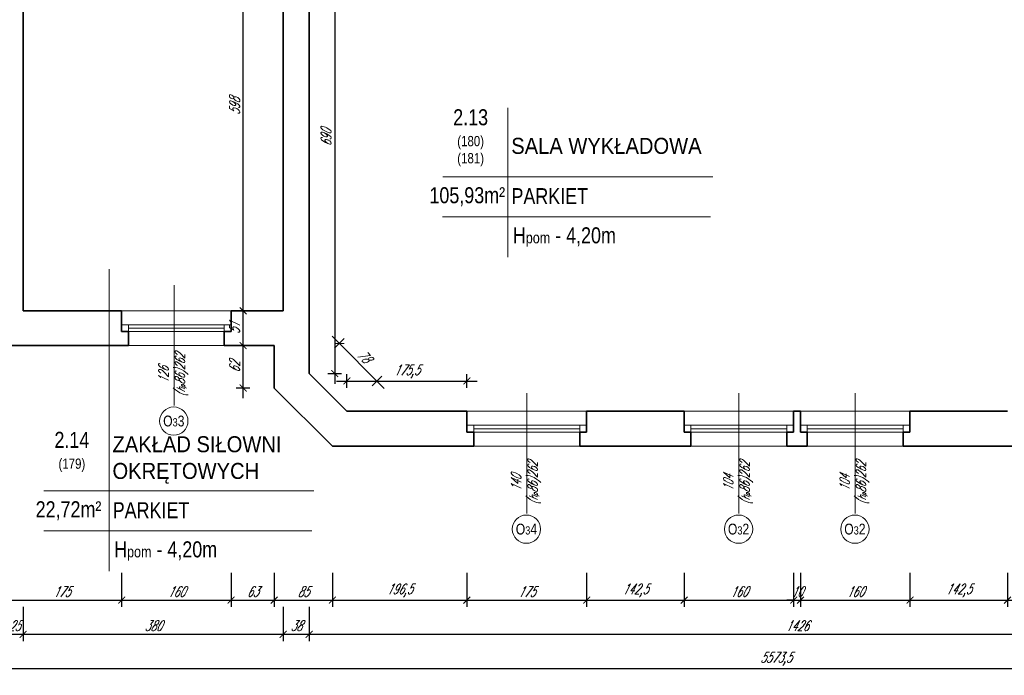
# Model space of a CAD drawing. Header units: millimetres. Extents: x 402 to 79005, y -7782 to 89952.
# Tile 87 of 256: x 23779 to 25218, y 20729 to 21687. Entities that reach past the tile are written whole.
import ezdxf

# ---------------------------------------------------------------- set-up
doc = ezdxf.new("R2010")
doc.units = ezdxf.units.MM
doc.header["$LTSCALE"] = 10
doc.layers.get('0').update_dxf_attribs({"lineweight": 0})
doc.layers.get('Defpoints').update_dxf_attribs({"color": 253})
for name, color, linetype, lineweight in [('01 parter - ściany', 253, 'Continuous', 35), ('03-01_okna', 253, 'Continuous', 15), ('04-1_widok', 253, 'Continuous', 5), ('05-01_wymiary', 253, 'Continuous', 5), ('05-03_opis', 253, 'Continuous', 5)]:
    doc.layers.add(name, color=color, linetype=linetype, lineweight=lineweight)
doc.styles.add('ariel', font='ARIAL.TTF', dxfattribs={"width": 0.8})
doc.styles.add('ariel_wym', font='simplex.shx', dxfattribs={"width": 0.65, "oblique": 25})
doc.dimstyles.new('ariel 50', dxfattribs={"dimtxt": 15, "dimasz": 10, "dimexe": 10, "dimexo": 0, "dimgap": 5, "dimtad": 1, "dimdec": 1, "dimrnd": 0.5, "dimtxsty": 'ariel_wym', "dimblk": 'ARCHTICK', "dimcen": 2.5, "dimdle": 15, "dimazin": 0, "dimtfac": 1, "dimtdec": 1, "dimtix": 1, "dimtmove": 0, "dimatfit": 3, "dimldrblk": 'DOT', "dimfxl": 0, "dimarcsym": 0})
doc.dimstyles.new('ariel 50 wnętrze', dxfattribs={"dimtxt": 15, "dimasz": 10, "dimexe": 10, "dimexo": 0, "dimgap": 5, "dimtad": 1, "dimdec": 1, "dimrnd": 0.5, "dimtxsty": 'ariel_wym', "dimblk": 'ARCHTICK', "dimcen": 2.5, "dimdle": 15, "dimazin": 0, "dimtfac": 1, "dimtdec": 1, "dimtix": 1, "dimtmove": 0, "dimatfit": 3, "dimldrblk": 'DOT', "dimfxl": 0, "dimarcsym": 0})

# ---------------------------------------------------------------- blocks, each defined once
blk = doc.blocks.new('_ArchTick')
at = {"color": 0, "linetype": 'ByBlock', "const_width": 0.15}
blk.add_lwpolyline([(-0.5, -0.5), (0.5, 0.5)], dxfattribs=at)
blk = doc.blocks.new('*D2570')
at = {"layer": '05-01_wymiary', "color": 0, "lineweight": -2}
for p, q in [((23753, 20878.6), (23753, 20828.6)), ((23928, 20878.6), (23928, 20828.6)), ((23738, 20838.6), (23943, 20838.6))]:
    blk.add_line(p, q, dxfattribs=at)
at = {"layer": 'Defpoints', "color": 0}
for p in [(23753, 21261.7), (23928, 21261.7), (23928, 20838.6)]:
    blk.add_point(p, dxfattribs=at)
at = {"layer": '05-01_wymiary', "color": 0, "lineweight": -2, "xscale": 10, "yscale": 10, "zscale": 10, "rotation": 180}
blk.add_blockref('_ArchTick', (23753, 20838.6), dxfattribs=at)
at = {"layer": '05-01_wymiary', "color": 0, "lineweight": -2, "xscale": 10, "yscale": 10, "zscale": 10}
blk.add_blockref('_ArchTick', (23928, 20838.6), dxfattribs=at)
at = {"layer": '05-01_wymiary', "color": 0, "insert": (23840.5, 20851.1), "char_height": 15, "attachment_point": 5, "style": 'ariel_wym'}
blk.add_mtext('175', dxfattribs=at)
blk = doc.blocks.new('_Dot')
at = {"color": 0, "linetype": 'ByBlock', "lineweight": -2}
blk.add_line((-0.5, 0), (-1, 0), dxfattribs=at)
at = {"color": 0, "linetype": 'ByBlock', "const_width": 0.5}
blk.add_lwpolyline([(-0.25, 0, 1), (0.25, 0, 1)], format="xyb", close=True, dxfattribs=at)
blk = doc.blocks.new('*D2571')
at = {"layer": '05-01_wymiary', "color": 0, "lineweight": -2}
for p, q in [((23928, 20878.6), (23928, 20828.6)), ((24088, 20878.6), (24088, 20828.6)), ((23913, 20838.6), (24103, 20838.6))]:
    blk.add_line(p, q, dxfattribs=at)
at = {"layer": 'Defpoints', "color": 0}
for p in [(23928, 21261.7), (24088, 21261.7), (24088, 20838.6)]:
    blk.add_point(p, dxfattribs=at)
at = {"layer": '05-01_wymiary', "color": 0, "lineweight": -2, "xscale": 10, "yscale": 10, "zscale": 10, "rotation": 180}
blk.add_blockref('_ArchTick', (23928, 20838.6), dxfattribs=at)
at = {"layer": '05-01_wymiary', "color": 0, "lineweight": -2, "xscale": 10, "yscale": 10, "zscale": 10}
blk.add_blockref('_ArchTick', (24088, 20838.6), dxfattribs=at)
at = {"layer": '05-01_wymiary', "color": 0, "insert": (24008, 20851.1), "char_height": 15, "attachment_point": 5, "style": 'ariel_wym'}
blk.add_mtext('160', dxfattribs=at)
blk = doc.blocks.new('*D2572')
at = {"layer": '05-01_wymiary', "color": 0, "lineweight": -2}
for p, q in [((24088, 20878.6), (24088, 20828.6)), ((24151, 20878.6), (24151, 20828.6)), ((24073, 20838.6), (24166, 20838.6))]:
    blk.add_line(p, q, dxfattribs=at)
at = {"layer": 'Defpoints', "color": 0}
for p in [(24088, 21261.7), (24151, 21148.7), (24151, 20838.6)]:
    blk.add_point(p, dxfattribs=at)
at = {"layer": '05-01_wymiary', "color": 0, "lineweight": -2, "xscale": 10, "yscale": 10, "zscale": 10, "rotation": 180}
blk.add_blockref('_ArchTick', (24088, 20838.6), dxfattribs=at)
at = {"layer": '05-01_wymiary', "color": 0, "lineweight": -2, "xscale": 10, "yscale": 10, "zscale": 10}
blk.add_blockref('_ArchTick', (24151, 20838.6), dxfattribs=at)
at = {"layer": '05-01_wymiary', "color": 0, "insert": (24119.5, 20851.1), "char_height": 15, "attachment_point": 5, "style": 'ariel_wym'}
blk.add_mtext('63', dxfattribs=at)
blk = doc.blocks.new('*D2573')
at = {"layer": '05-01_wymiary', "color": 0, "lineweight": -2}
for p, q in [((24151, 20878.6), (24151, 20828.6)), ((24236, 20878.6), (24236, 20828.6)), ((24136, 20838.6), (24251, 20838.6))]:
    blk.add_line(p, q, dxfattribs=at)
at = {"layer": 'Defpoints', "color": 0}
for p in [(24151, 21148.7), (24236, 21063.7), (24236, 20838.6)]:
    blk.add_point(p, dxfattribs=at)
at = {"layer": '05-01_wymiary', "color": 0, "lineweight": -2, "xscale": 10, "yscale": 10, "zscale": 10, "rotation": 180}
blk.add_blockref('_ArchTick', (24151, 20838.6), dxfattribs=at)
at = {"layer": '05-01_wymiary', "color": 0, "lineweight": -2, "xscale": 10, "yscale": 10, "zscale": 10}
blk.add_blockref('_ArchTick', (24236, 20838.6), dxfattribs=at)
at = {"layer": '05-01_wymiary', "color": 0, "insert": (24193.5, 20851.1), "char_height": 15, "attachment_point": 5, "style": 'ariel_wym'}
blk.add_mtext('85', dxfattribs=at)
blk = doc.blocks.new('*D2574')
at = {"layer": '05-01_wymiary', "color": 0, "lineweight": -2}
for p, q in [((24236, 20878.6), (24236, 20828.6)), ((24432.5, 20878.6), (24432.5, 20828.6)), ((24221, 20838.6), (24447.5, 20838.6))]:
    blk.add_line(p, q, dxfattribs=at)
at = {"layer": 'Defpoints', "color": 0}
for p in [(24432.5, 21114.7), (24236, 21063.7), (24432.5, 20838.6)]:
    blk.add_point(p, dxfattribs=at)
at = {"layer": '05-01_wymiary', "color": 0, "lineweight": -2, "xscale": 10, "yscale": 10, "zscale": 10, "rotation": 180}
blk.add_blockref('_ArchTick', (24236, 20838.6), dxfattribs=at)
at = {"layer": '05-01_wymiary', "color": 0, "lineweight": -2, "xscale": 10, "yscale": 10, "zscale": 10}
blk.add_blockref('_ArchTick', (24432.5, 20838.6), dxfattribs=at)
at = {"layer": '05-01_wymiary', "color": 0, "insert": (24334.2, 20852.6), "char_height": 15, "attachment_point": 5, "style": 'ariel_wym'}
blk.add_mtext('196,5', dxfattribs=at)
blk = doc.blocks.new('*D2575')
at = {"layer": '05-01_wymiary', "color": 0, "lineweight": -2}
for p, q in [((24432.5, 20878.6), (24432.5, 20828.6)), ((24607.5, 20878.6), (24607.5, 20828.6)), ((24417.5, 20838.6), (24622.5, 20838.6))]:
    blk.add_line(p, q, dxfattribs=at)
at = {"layer": 'Defpoints', "color": 0}
for p in [(24432.5, 21114.7), (24607.5, 21114.7), (24607.5, 20838.6)]:
    blk.add_point(p, dxfattribs=at)
at = {"layer": '05-01_wymiary', "color": 0, "lineweight": -2, "xscale": 10, "yscale": 10, "zscale": 10, "rotation": 180}
blk.add_blockref('_ArchTick', (24432.5, 20838.6), dxfattribs=at)
at = {"layer": '05-01_wymiary', "color": 0, "lineweight": -2, "xscale": 10, "yscale": 10, "zscale": 10}
blk.add_blockref('_ArchTick', (24607.5, 20838.6), dxfattribs=at)
at = {"layer": '05-01_wymiary', "color": 0, "insert": (24520, 20851.1), "char_height": 15, "attachment_point": 5, "style": 'ariel_wym'}
blk.add_mtext('175', dxfattribs=at)
blk = doc.blocks.new('*D2576')
at = {"layer": '05-01_wymiary', "color": 0, "lineweight": -2}
for p, q in [((24607.5, 20878.6), (24607.5, 20828.6)), ((24750, 20878.6), (24750, 20828.6)), ((24592.5, 20838.6), (24765, 20838.6))]:
    blk.add_line(p, q, dxfattribs=at)
at = {"layer": 'Defpoints', "color": 0}
for p in [(24607.5, 21114.7), (24750, 21114.7), (24750, 20838.6)]:
    blk.add_point(p, dxfattribs=at)
at = {"layer": '05-01_wymiary', "color": 0, "lineweight": -2, "xscale": 10, "yscale": 10, "zscale": 10, "rotation": 180}
blk.add_blockref('_ArchTick', (24607.5, 20838.6), dxfattribs=at)
at = {"layer": '05-01_wymiary', "color": 0, "lineweight": -2, "xscale": 10, "yscale": 10, "zscale": 10}
blk.add_blockref('_ArchTick', (24750, 20838.6), dxfattribs=at)
at = {"layer": '05-01_wymiary', "color": 0, "insert": (24678.7, 20852.6), "char_height": 15, "attachment_point": 5, "style": 'ariel_wym'}
blk.add_mtext('142,5', dxfattribs=at)
blk = doc.blocks.new('*D2577')
at = {"layer": '05-01_wymiary', "color": 0, "lineweight": -2}
for p, q in [((24750, 20878.6), (24750, 20828.6)), ((24910, 20878.6), (24910, 20828.6)), ((24735, 20838.6), (24925, 20838.6))]:
    blk.add_line(p, q, dxfattribs=at)
at = {"layer": 'Defpoints', "color": 0}
for p in [(24750, 21114.7), (24910, 21114.7), (24910, 20838.6)]:
    blk.add_point(p, dxfattribs=at)
at = {"layer": '05-01_wymiary', "color": 0, "lineweight": -2, "xscale": 10, "yscale": 10, "zscale": 10, "rotation": 180}
blk.add_blockref('_ArchTick', (24750, 20838.6), dxfattribs=at)
at = {"layer": '05-01_wymiary', "color": 0, "lineweight": -2, "xscale": 10, "yscale": 10, "zscale": 10}
blk.add_blockref('_ArchTick', (24910, 20838.6), dxfattribs=at)
at = {"layer": '05-01_wymiary', "color": 0, "insert": (24830, 20851.1), "char_height": 15, "attachment_point": 5, "style": 'ariel_wym'}
blk.add_mtext('160', dxfattribs=at)
blk = doc.blocks.new('*D2578')
at = {"layer": '05-01_wymiary', "color": 0, "lineweight": -2}
for p, q in [((24910, 20878.6), (24910, 20828.6)), ((24920, 20878.6), (24920, 20828.6)), ((24910, 20838.6), (24900, 20838.6)), ((24910, 20838.6), (24920, 20838.6)), ((24920, 20838.6), (24930, 20838.6))]:
    blk.add_line(p, q, dxfattribs=at)
at = {"layer": 'Defpoints', "color": 0}
for p in [(24910, 21114.7), (24920, 21114.7), (24920, 20838.6)]:
    blk.add_point(p, dxfattribs=at)
at = {"layer": '05-01_wymiary', "color": 0, "lineweight": -2, "xscale": 10, "yscale": 10, "zscale": 10}
blk.add_blockref('_ArchTick', (24910, 20838.6), dxfattribs=at)
at = {"layer": '05-01_wymiary', "color": 0, "lineweight": -2, "xscale": 10, "yscale": 10, "zscale": 10, "rotation": 180}
blk.add_blockref('_ArchTick', (24920, 20838.6), dxfattribs=at)
at = {"layer": '05-01_wymiary', "color": 0, "insert": (24915, 20851.1), "char_height": 15, "attachment_point": 5, "style": 'ariel_wym'}
blk.add_mtext('10', dxfattribs=at)
blk = doc.blocks.new('*D2579')
at = {"layer": '05-01_wymiary', "color": 0, "lineweight": -2}
for p, q in [((24920, 20878.6), (24920, 20828.6)), ((25080, 20878.6), (25080, 20828.6)), ((24905, 20838.6), (25095, 20838.6))]:
    blk.add_line(p, q, dxfattribs=at)
at = {"layer": 'Defpoints', "color": 0}
for p in [(24920, 21114.7), (25080, 21114.7), (25080, 20838.6)]:
    blk.add_point(p, dxfattribs=at)
at = {"layer": '05-01_wymiary', "color": 0, "lineweight": -2, "xscale": 10, "yscale": 10, "zscale": 10, "rotation": 180}
blk.add_blockref('_ArchTick', (24920, 20838.6), dxfattribs=at)
at = {"layer": '05-01_wymiary', "color": 0, "lineweight": -2, "xscale": 10, "yscale": 10, "zscale": 10}
blk.add_blockref('_ArchTick', (25080, 20838.6), dxfattribs=at)
at = {"layer": '05-01_wymiary', "color": 0, "insert": (25000, 20851.1), "char_height": 15, "attachment_point": 5, "style": 'ariel_wym'}
blk.add_mtext('160', dxfattribs=at)
blk = doc.blocks.new('*D2580')
at = {"layer": '05-01_wymiary', "color": 0, "lineweight": -2}
for p, q in [((25080, 20878.6), (25080, 20828.6)), ((25222.5, 20878.6), (25222.5, 20828.6)), ((25065, 20838.6), (25237.5, 20838.6))]:
    blk.add_line(p, q, dxfattribs=at)
at = {"layer": 'Defpoints', "color": 0}
for p in [(25080, 21114.7), (25222.5, 21114.7), (25222.5, 20838.6)]:
    blk.add_point(p, dxfattribs=at)
at = {"layer": '05-01_wymiary', "color": 0, "lineweight": -2, "xscale": 10, "yscale": 10, "zscale": 10, "rotation": 180}
blk.add_blockref('_ArchTick', (25080, 20838.6), dxfattribs=at)
at = {"layer": '05-01_wymiary', "color": 0, "lineweight": -2, "xscale": 10, "yscale": 10, "zscale": 10}
blk.add_blockref('_ArchTick', (25222.5, 20838.6), dxfattribs=at)
at = {"layer": '05-01_wymiary', "color": 0, "insert": (25151.2, 20852.6), "char_height": 15, "attachment_point": 5, "style": 'ariel_wym'}
blk.add_mtext('142,5', dxfattribs=at)
blk = doc.blocks.new('*D2581')
at = {"layer": '05-01_wymiary', "color": 0, "lineweight": -2}
for p, q in [((25222.5, 20878.6), (25222.5, 20828.6)), ((25397.5, 20878.6), (25397.5, 20828.6)), ((25207.5, 20838.6), (25412.5, 20838.6))]:
    blk.add_line(p, q, dxfattribs=at)
at = {"layer": 'Defpoints', "color": 0}
for p in [(25222.5, 21114.7), (25397.5, 21114.7), (25397.5, 20838.6)]:
    blk.add_point(p, dxfattribs=at)
at = {"layer": '05-01_wymiary', "color": 0, "lineweight": -2, "xscale": 10, "yscale": 10, "zscale": 10, "rotation": 180}
blk.add_blockref('_ArchTick', (25222.5, 20838.6), dxfattribs=at)
at = {"layer": '05-01_wymiary', "color": 0, "lineweight": -2, "xscale": 10, "yscale": 10, "zscale": 10}
blk.add_blockref('_ArchTick', (25397.5, 20838.6), dxfattribs=at)
at = {"layer": '05-01_wymiary', "color": 0, "insert": (25310, 20851.1), "char_height": 15, "attachment_point": 5, "style": 'ariel_wym'}
blk.add_mtext('175', dxfattribs=at)
blk = doc.blocks.new('*D2063')
at = {"layer": '05-01_wymiary', "color": 0, "lineweight": -2}
for p, q in [((23759, 20828.6), (23759, 20778.6)), ((23784, 20828.6), (23784, 20778.6)), ((23759, 20788.6), (23749, 20788.6)), ((23759, 20788.6), (23784, 20788.6)), ((23784, 20788.6), (23794, 20788.6))]:
    blk.add_line(p, q, dxfattribs=at)
at = {"layer": 'Defpoints', "color": 0}
for p in [(23759, 21261.7), (23784, 21261.7), (23784, 20788.6)]:
    blk.add_point(p, dxfattribs=at)
at = {"layer": '05-01_wymiary', "color": 0, "lineweight": -2, "xscale": 10, "yscale": 10, "zscale": 10}
blk.add_blockref('_ArchTick', (23759, 20788.6), dxfattribs=at)
at = {"layer": '05-01_wymiary', "color": 0, "lineweight": -2, "xscale": 10, "yscale": 10, "zscale": 10, "rotation": 180}
blk.add_blockref('_ArchTick', (23784, 20788.6), dxfattribs=at)
at = {"layer": '05-01_wymiary', "color": 0, "insert": (23771.5, 20801.1), "char_height": 15, "attachment_point": 5, "style": 'ariel_wym'}
blk.add_mtext('25', dxfattribs=at)
blk = doc.blocks.new('*D2064')
at = {"layer": '05-01_wymiary', "color": 0, "lineweight": -2}
for p, q in [((23784, 20828.6), (23784, 20778.6)), ((24164, 20828.6), (24164, 20778.6)), ((23769, 20788.6), (24179, 20788.6))]:
    blk.add_line(p, q, dxfattribs=at)
at = {"layer": 'Defpoints', "color": 0}
for p in [(23784, 21261.7), (24164, 21261.7), (24164, 20788.6)]:
    blk.add_point(p, dxfattribs=at)
at = {"layer": '05-01_wymiary', "color": 0, "lineweight": -2, "xscale": 10, "yscale": 10, "zscale": 10, "rotation": 180}
blk.add_blockref('_ArchTick', (23784, 20788.6), dxfattribs=at)
at = {"layer": '05-01_wymiary', "color": 0, "lineweight": -2, "xscale": 10, "yscale": 10, "zscale": 10}
blk.add_blockref('_ArchTick', (24164, 20788.6), dxfattribs=at)
at = {"layer": '05-01_wymiary', "color": 0, "insert": (23974, 20801.1), "char_height": 15, "attachment_point": 5, "style": 'ariel_wym'}
blk.add_mtext('380', dxfattribs=at)
blk = doc.blocks.new('*D2065')
at = {"layer": '05-01_wymiary', "color": 0, "lineweight": -2}
for p, q in [((24164, 20828.6), (24164, 20778.6)), ((24202, 20828.6), (24202, 20778.6)), ((24149, 20788.6), (24217, 20788.6))]:
    blk.add_line(p, q, dxfattribs=at)
at = {"layer": 'Defpoints', "color": 0}
for p in [(24164, 21261.7), (24202, 21169.8), (24202, 20788.6)]:
    blk.add_point(p, dxfattribs=at)
at = {"layer": '05-01_wymiary', "color": 0, "lineweight": -2, "xscale": 10, "yscale": 10, "zscale": 10, "rotation": 180}
blk.add_blockref('_ArchTick', (24164, 20788.6), dxfattribs=at)
at = {"layer": '05-01_wymiary', "color": 0, "lineweight": -2, "xscale": 10, "yscale": 10, "zscale": 10}
blk.add_blockref('_ArchTick', (24202, 20788.6), dxfattribs=at)
at = {"layer": '05-01_wymiary', "color": 0, "insert": (24183, 20801.1), "char_height": 15, "attachment_point": 5, "style": 'ariel_wym'}
blk.add_mtext('38', dxfattribs=at)
blk = doc.blocks.new('*D2066')
at = {"layer": '05-01_wymiary', "color": 0, "lineweight": -2}
for p, q in [((24202, 20828.6), (24202, 20778.6)), ((25628, 20828.6), (25628, 20778.6)), ((24187, 20788.6), (25643, 20788.6))]:
    blk.add_line(p, q, dxfattribs=at)
at = {"layer": 'Defpoints', "color": 0}
for p in [(24202, 21169.8), (25628, 21169.8), (25628, 20788.6)]:
    blk.add_point(p, dxfattribs=at)
at = {"layer": '05-01_wymiary', "color": 0, "lineweight": -2, "xscale": 10, "yscale": 10, "zscale": 10, "rotation": 180}
blk.add_blockref('_ArchTick', (24202, 20788.6), dxfattribs=at)
at = {"layer": '05-01_wymiary', "color": 0, "lineweight": -2, "xscale": 10, "yscale": 10, "zscale": 10}
blk.add_blockref('_ArchTick', (25628, 20788.6), dxfattribs=at)
at = {"layer": '05-01_wymiary', "color": 0, "insert": (24915, 20801.1), "char_height": 15, "attachment_point": 5, "style": 'ariel_wym'}
blk.add_mtext('1426', dxfattribs=at)
blk = doc.blocks.new('*D2077')
at = {"layer": '05-01_wymiary', "color": 0, "lineweight": -2}
for p, q in [((22097.5, 20778.6), (22097.5, 20728.6)), ((27671, 20778.6), (27671, 20728.6)), ((22082.5, 20738.6), (27686, 20738.6))]:
    blk.add_line(p, q, dxfattribs=at)
at = {"layer": 'Defpoints', "color": 0}
for p in [(22097.5, 21282.8), (27671, 21282.8), (27671, 20738.6)]:
    blk.add_point(p, dxfattribs=at)
at = {"layer": '05-01_wymiary', "color": 0, "lineweight": -2, "xscale": 10, "yscale": 10, "zscale": 10, "rotation": 180}
blk.add_blockref('_ArchTick', (22097.5, 20738.6), dxfattribs=at)
at = {"layer": '05-01_wymiary', "color": 0, "lineweight": -2, "xscale": 10, "yscale": 10, "zscale": 10}
blk.add_blockref('_ArchTick', (27671, 20738.6), dxfattribs=at)
at = {"layer": '05-01_wymiary', "color": 0, "insert": (24884.2, 20752.6), "char_height": 15, "attachment_point": 5, "style": 'ariel_wym'}
blk.add_mtext('5573,5', dxfattribs=at)
blk = doc.blocks.new('*D2514')
at = {"layer": '05-01_wymiary', "color": 0, "lineweight": -2}
for p, q in [((24239.3, 21874.7), (24239.3, 21154.8)), ((24229.3, 21859.7), (24249.3, 21859.7)), ((24229.3, 21169.8), (24249.3, 21169.8))]:
    blk.add_line(p, q, dxfattribs=at)
at = {"layer": 'Defpoints', "color": 0}
for p in [(24202, 21859.7), (24202, 21169.8), (24239.3, 21169.8)]:
    blk.add_point(p, dxfattribs=at)
at = {"layer": '05-01_wymiary', "color": 0, "lineweight": -2, "xscale": 10, "yscale": 10, "zscale": 10}
for p, rotation in [((24239.3, 21859.7), 90), ((24239.3, 21169.8), 270)]:
    blk.add_blockref('_ArchTick', p, dxfattribs=dict(at, rotation=rotation))
at = {"layer": '05-01_wymiary', "color": 0, "insert": (24226.8, 21514.8), "char_height": 15, "attachment_point": 5, "rotation": 90, "style": 'ariel_wym'}
blk.add_mtext('690', dxfattribs=at)
blk = doc.blocks.new('*D2515')
at = {"layer": '05-01_wymiary', "color": 0, "lineweight": -2}
for p, q in [((24257.1, 21149), (24257.1, 21169)), ((24432.5, 21149), (24432.5, 21169)), ((24242.1, 21159), (24447.5, 21159))]:
    blk.add_line(p, q, dxfattribs=at)
at = {"layer": 'Defpoints', "color": 0}
for p in [(24432.5, 21159), (24257.1, 21114.7), (24432.5, 21114.7)]:
    blk.add_point(p, dxfattribs=at)
at = {"layer": '05-01_wymiary', "color": 0, "lineweight": -2, "xscale": 10, "yscale": 10, "zscale": 10, "rotation": 180}
blk.add_blockref('_ArchTick', (24257.1, 21159), dxfattribs=at)
at = {"layer": '05-01_wymiary', "color": 0, "lineweight": -2, "xscale": 10, "yscale": 10, "zscale": 10}
blk.add_blockref('_ArchTick', (24432.5, 21159), dxfattribs=at)
at = {"layer": '05-01_wymiary', "color": 0, "insert": (24344.8, 21172.9), "char_height": 15, "attachment_point": 5, "style": 'ariel_wym'}
blk.add_mtext('175,5', dxfattribs=at)
blk = doc.blocks.new('*D2516')
at = {"layer": '05-01_wymiary', "color": 0, "lineweight": -2}
for p, q in [((24311.8, 21148.2), (24235.5, 21224.5)), ((24239, 21206.8), (24253.2, 21221)), ((24294.2, 21151.7), (24308.3, 21165.9))]:
    blk.add_line(p, q, dxfattribs=at)
at = {"layer": 'Defpoints', "color": 0}
for p in [(24246.1, 21213.9), (24202, 21169.8), (24257.1, 21114.7)]:
    blk.add_point(p, dxfattribs=at)
at = {"layer": '05-01_wymiary', "color": 0, "lineweight": -2, "xscale": 10, "yscale": 10, "zscale": 10}
for p, rotation in [((24246.1, 21213.9), 135.0000000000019), ((24301.2, 21158.8), 315.0000000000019)]:
    blk.add_blockref('_ArchTick', p, dxfattribs=dict(at, rotation=rotation))
at = {"layer": '05-01_wymiary', "color": 0, "insert": (24282.5, 21195.2), "char_height": 15, "attachment_point": 5, "rotation": 315, "style": 'ariel_wym'}
blk.add_mtext('78', dxfattribs=at)
blk = doc.blocks.new('*D2520')
at = {"layer": '05-01_wymiary', "color": 0, "lineweight": -2}
for p, q in [((24105.5, 21133.7), (24105.5, 21225.7)), ((24115.5, 21210.7), (24095.5, 21210.7)), ((24115.5, 21148.7), (24095.5, 21148.7))]:
    blk.add_line(p, q, dxfattribs=at)
at = {"layer": 'Defpoints', "color": 0}
for p in [(24105.5, 21210.7), (24151, 21210.7), (24151, 21148.7)]:
    blk.add_point(p, dxfattribs=at)
at = {"layer": '05-01_wymiary', "color": 0, "lineweight": -2, "xscale": 10, "yscale": 10, "zscale": 10}
for p, rotation in [((24105.5, 21210.7), 90), ((24105.5, 21148.7), 270)]:
    blk.add_blockref('_ArchTick', p, dxfattribs=dict(at, rotation=rotation))
at = {"layer": '05-01_wymiary', "color": 0, "insert": (24093, 21179.7), "char_height": 15, "attachment_point": 5, "rotation": 90, "style": 'ariel_wym'}
blk.add_mtext('62', dxfattribs=at)
blk = doc.blocks.new('*D2521')
at = {"layer": '05-01_wymiary', "color": 0, "lineweight": -2}
for p, q in [((24105.5, 21195.7), (24105.5, 21276.7)), ((24115.5, 21261.7), (24095.5, 21261.7)), ((24115.5, 21210.7), (24095.5, 21210.7))]:
    blk.add_line(p, q, dxfattribs=at)
at = {"layer": 'Defpoints', "color": 0}
for p in [(24105.5, 21261.7), (24164, 21261.7), (24151, 21210.7)]:
    blk.add_point(p, dxfattribs=at)
at = {"layer": '05-01_wymiary', "color": 0, "lineweight": -2, "xscale": 10, "yscale": 10, "zscale": 10}
for p, rotation in [((24105.5, 21261.7), 90), ((24105.5, 21210.7), 270)]:
    blk.add_blockref('_ArchTick', p, dxfattribs=dict(at, rotation=rotation))
at = {"layer": '05-01_wymiary', "color": 0, "insert": (24093, 21236.2), "char_height": 15, "attachment_point": 5, "rotation": 90, "style": 'ariel_wym'}
blk.add_mtext('51', dxfattribs=at)
blk = doc.blocks.new('*D2522')
at = {"layer": '05-01_wymiary', "color": 0, "lineweight": -2}
for p, q in [((24105.5, 21246.7), (24105.5, 21874.7)), ((24115.5, 21859.7), (24095.5, 21859.7)), ((24115.5, 21261.7), (24095.5, 21261.7))]:
    blk.add_line(p, q, dxfattribs=at)
at = {"layer": 'Defpoints', "color": 0}
for p in [(24105.5, 21859.7), (24164, 21859.7), (24164, 21261.7)]:
    blk.add_point(p, dxfattribs=at)
at = {"layer": '05-01_wymiary', "color": 0, "lineweight": -2, "xscale": 10, "yscale": 10, "zscale": 10}
for p, rotation in [((24105.5, 21859.7), 90), ((24105.5, 21261.7), 270)]:
    blk.add_blockref('_ArchTick', p, dxfattribs=dict(at, rotation=rotation))
at = {"layer": '05-01_wymiary', "color": 0, "insert": (24093, 21560.7), "char_height": 15, "attachment_point": 5, "rotation": 90, "style": 'ariel_wym'}
blk.add_mtext('598', dxfattribs=at)

msp = doc.modelspace()

# ---------------------------------------------------------------- linework, layer by layer
at = {"layer": '01 parter - ściany'}
for p, q in [((23783.997, 21261.689), (23783.997, 21859.689)), ((24163.997, 21261.689), (24163.997, 21859.689)), ((24201.997, 21169.814), (24201.997, 21859.689)), ((23783.997, 21261.689), (23927.992, 21261.689)), ((23927.992, 21261.689), (23927.992, 21231.189)), ((24087.992, 21261.689), (24163.992, 21261.689)), ((24087.992, 21261.689), (24087.992, 21231.189)), ((23927.992, 21231.189), (23937.992, 21231.189)), ((23937.992, 21231.189), (23937.992, 21210.689)), ((24087.992, 21231.189), (24077.992, 21231.189)), ((24077.992, 21231.189), (24077.992, 21210.689)), ((23742.992, 21210.689), (23937.992, 21210.689)), ((24077.992, 21210.689), (24150.992, 21210.689)), ((24150.997, 21148.689), (24150.997, 21210.689)), ((24257.122, 21114.689), (24201.997, 21169.814)), ((24235.997, 21063.689), (24150.997, 21148.689)), ((24432.497, 21114.689), (24257.122, 21114.689)), ((24432.497, 21084.189), (24432.497, 21114.689)), ((24607.497, 21084.189), (24607.497, 21114.689)), ((24607.497, 21114.689), (24749.997, 21114.689)), ((24749.997, 21114.689), (24749.997, 21084.189)), ((24909.997, 21114.689), (24909.997, 21084.189)), ((24909.997, 21114.689), (24919.997, 21114.689)), ((24919.997, 21114.689), (24919.997, 21084.189)), ((25079.997, 21114.689), (25079.997, 21084.189)), ((25079.997, 21114.689), (25222.497, 21114.689)), ((24442.497, 21084.189), (24432.497, 21084.189)), ((24442.497, 21063.689), (24442.497, 21084.189)), ((24597.497, 21063.689), (24597.497, 21084.189)), ((24597.497, 21084.189), (24607.497, 21084.189)), ((24749.997, 21084.189), (24759.997, 21084.189)), ((24759.997, 21084.189), (24759.997, 21063.689)), ((24909.997, 21084.189), (24899.997, 21084.189)), ((24899.997, 21084.189), (24899.997, 21063.689)), ((24919.997, 21084.189), (24929.997, 21084.189)), ((24929.997, 21084.189), (24929.997, 21063.689)), ((25079.997, 21084.189), (25069.997, 21084.189)), ((25069.997, 21084.189), (25069.997, 21063.689)), ((24442.497, 21063.689), (24235.997, 21063.689)), ((24597.497, 21063.689), (24759.997, 21063.689)), ((24899.997, 21063.689), (24929.997, 21063.689)), ((25069.997, 21063.689), (25232.497, 21063.689))]:
    msp.add_line(p, q, dxfattribs=at)
at = {"layer": '03-01_okna', "linetype": 'Continuous', "lineweight": 0}
for p, q in [((24087.992, 21241.189), (23927.992, 21241.189)), ((23937.992, 21241.189), (23937.992, 21231.189)), ((24077.992, 21241.189), (24077.992, 21231.189)), ((24087.992, 21231.189), (23927.992, 21231.189)), ((24077.992, 21236.189), (23937.992, 21236.189)), ((24077.992, 21210.689), (23937.992, 21210.689)), ((24432.497, 21094.189), (24607.497, 21094.189)), ((24442.497, 21084.189), (24442.497, 21094.189)), ((24597.497, 21084.189), (24597.497, 21094.189)), ((24909.997, 21094.189), (24749.997, 21094.189)), ((24759.997, 21094.189), (24759.997, 21084.189)), ((24899.997, 21094.189), (24899.997, 21084.189)), ((25079.997, 21094.189), (24919.997, 21094.189)), ((24929.997, 21094.189), (24929.997, 21084.189)), ((25069.997, 21094.189), (25069.997, 21084.189)), ((24432.497, 21084.189), (24442.497, 21084.189)), ((24442.497, 21089.189), (24597.497, 21089.189)), ((24442.497, 21084.189), (24597.497, 21084.189)), ((24909.997, 21084.189), (24749.997, 21084.189)), ((24899.997, 21089.189), (24759.997, 21089.189)), ((25079.997, 21084.189), (24919.997, 21084.189)), ((25069.997, 21089.189), (24929.997, 21089.189)), ((24442.497, 21063.689), (24597.497, 21063.689)), ((24899.997, 21063.689), (24759.997, 21063.689)), ((25069.997, 21063.689), (24929.997, 21063.689))]:
    msp.add_line(p, q, dxfattribs=at)
at = {"layer": '04-1_widok'}
for p, q in [((23927.992, 21261.689), (24087.992, 21261.689)), ((24432.497, 21114.689), (24607.497, 21114.689)), ((24749.997, 21114.689), (24909.997, 21114.689)), ((24919.997, 21114.689), (25079.997, 21114.689))]:
    msp.add_line(p, q, dxfattribs=at)
at = {"layer": '05-03_opis'}
for p, q in [((24492.428, 21558.495), (24492.428, 21340.095)), ((24397.17, 21457.36), (24791.668, 21457.36)), ((24396.926, 21399.003), (24788.627, 21399.003)), ((23909.724, 21322.436), (23909.724, 20880.908)), ((23814.466, 20998.173), (24208.964, 20998.173)), ((23814.222, 20939.816), (24205.923, 20939.816))]:
    msp.add_line(p, q, dxfattribs=at)
at = {"layer": '05-03_opis', "lineweight": 0}
for p, q in [((24004.717, 21299.09), (24004.717, 21123.072)), ((24519.997, 21141.073), (24519.997, 20965.056)), ((24829.997, 21141.073), (24829.997, 20965.056)), ((24999.997, 21141.073), (24999.997, 20965.056))]:
    msp.add_line(p, q, dxfattribs=at)
for centre in [(24004.217, 21100.383), (24519.497, 20942.367), (24829.497, 20942.367), (24999.497, 20942.367)]:
    msp.add_circle(centre, 20.689, dxfattribs=at)

# ---------------------------------------------------------------- texts
at = {"layer": '05-03_opis', "char_height": 23.4234, "style": 'ariel'}
for s, insert, width, attachment_point in [('{\\fArial|b0|i0|c238|p34;2.13\\P\\H0.6404x;(180)\\P(181)}', (24437.972, 21514.568), 108.9126, 5), ('\\W0.9;{\\fArial|b0|i0|c238|p34;SALA WYKŁADOWA}', (24497.317, 21502.67), 356.6375, 4), ('{\\fArial|b0|i0|c238|p34;105,93m²}', (24433.033, 21428.456), 108.9126, 5), ('{\\fArial|b0|i0|c238|p34;PARKIET}', (24497.618, 21429.29), 322.789, 4), ('{\\fArial|b0|i0|c238|p34; H\\H0.7x;pom\\H1.429x; - 4,20m}', (24492.428, 21369.549), 322.789, 4), ('{\\fArial|b0|i0|c238|p34;2.14\\P\\H0.6404x;(179)}', (23855.268, 21055.382), 108.9126, 5), ('\\W0.9;{\\fArial|b0|i0|c238|p34;ZAKŁAD SIŁOWNI OKRĘTOWYCH}', (23914.613, 21043.483), 356.6375, 4), ('{\\fArial|b0|i0|c238|p34;22,72m²}', (23850.329, 20969.27), 108.9126, 5), ('{\\fArial|b0|i0|c238|p34;PARKIET}', (23914.914, 20970.103), 322.789, 4), ('{\\fArial|b0|i0|c238|p34; H\\H0.7x;pom\\H1.429x; - 4,20m}', (23909.724, 20910.362), 322.789, 4)]:
    msp.add_mtext(s, dxfattribs=dict(at, insert=insert, width=width, attachment_point=attachment_point))
at = {"layer": '05-03_opis', "lineweight": 0, "char_height": 14.4, "width": 62.66128, "attachment_point": 5, "rotation": 90, "style": 'ariel_wym'}
for s, insert in [('126\\P({\\H0.8333x;h\\H0.6x;p}86)262', (24003.647, 21167.955)), ('140\\P({\\H0.8333x;h\\H0.6x;p}86)262', (24518.927, 21009.939)), ('104\\P({\\H0.8333x;h\\H0.6x;p}86)262', (24828.927, 21009.939)), ('104\\P({\\H0.8333x;h\\H0.6x;p}86)262', (24998.927, 21009.939))]:
    msp.add_mtext(s, dxfattribs=dict(at, insert=insert))
at = {"layer": '05-03_opis', "lineweight": 0, "char_height": 15.84, "width": 75.19353, "attachment_point": 5, "style": 'ariel'}
for s, insert in [('O{\\H0.7576x;3}3', (24004.217, 21100.383)), ('O{\\H0.7576x;3}4', (24519.497, 20942.367)), ('O{\\H0.7576x;3}2', (24829.497, 20942.367)), ('O{\\H0.7576x;3}2', (24999.497, 20942.367))]:
    msp.add_mtext(s, dxfattribs=dict(at, insert=insert))

# ---------------------------------------------------------------- dimensions: what is measured, and where the dimension line sits
at = {"layer": '05-01_wymiary'}
for base, p1, p2, picture, middle in [((24105.469, 21859.689), (24163.992, 21261.689), (24163.997, 21859.689), '*D2522', (24092.969, 21560.689)), ((24105.469, 21261.689), (24150.992, 21210.689), (24163.992, 21261.689), '*D2521', (24092.969, 21236.189))]:
    dim = msp.add_linear_dim(base=base, p1=p1, p2=p2, angle=90, dimstyle='ariel 50 wnętrze', override={"dimtmove": 1}, dxfattribs=at)
    dim.commit()
    dim.dimension.update_dxf_attribs({"geometry": picture, "text_midpoint": middle})
for base, p1, p2, picture, middle in [((24239.337, 21169.814), (24201.997, 21859.689), (24201.997, 21169.814), '*D2514', (24226.837, 21514.751)), ((24105.469, 21210.689), (24150.997, 21148.689), (24150.992, 21210.689), '*D2520', (24092.969, 21179.689))]:
    dim = msp.add_linear_dim(base=base, p1=p1, p2=p2, angle=90, dimstyle='ariel 50 wnętrze', dxfattribs=at)
    dim.commit()
    dim.dimension.update_dxf_attribs({"geometry": picture, "text_midpoint": middle})
for base, p1, p2, dimstyle, picture, middle in [((27670.997, 20738.643), (22097.491, 21282.764), (27670.997, 21282.764), 'ariel 50', '*D2077', (24884.244, 20752.571)), ((24432.497, 21158.955), (24257.122, 21114.689), (24432.497, 21114.689), 'ariel 50 wnętrze', '*D2515', (24344.81, 21172.884))]:
    dim = msp.add_linear_dim(base=base, p1=p1, p2=p2, dimstyle=dimstyle, dxfattribs=at)
    dim.commit()
    dim.dimension.update_dxf_attribs({"geometry": picture, "text_midpoint": middle})
for base, p1, p2, picture, middle in [((23927.992, 20838.643), (23752.992, 21261.689), (23927.992, 21261.689), '*D2570', (23840.492, 20851.143)), ((23783.997, 20788.643), (23758.997, 21261.689), (23783.997, 21261.689), '*D2063', (23771.497, 20801.143)), ((24163.992, 20788.643), (23783.997, 21261.689), (24163.992, 21261.689), '*D2064', (23973.995, 20801.143)), ((24087.992, 20838.643), (23927.992, 21261.689), (24087.992, 21261.689), '*D2571', (24007.992, 20851.143)), ((24150.997, 20838.643), (24087.992, 21261.689), (24150.997, 21148.689), '*D2572', (24119.495, 20851.143)), ((24201.997, 20788.643), (24163.992, 21261.689), (24201.997, 21169.814), '*D2065', (24182.995, 20801.143)), ((25627.997, 20788.643), (24201.997, 21169.814), (25627.997, 21169.814), '*D2066', (24914.997, 20801.143)), ((24235.997, 20838.643), (24150.997, 21148.689), (24235.997, 21063.689), '*D2573', (24193.497, 20851.143)), ((24432.497, 20838.643), (24235.997, 21063.689), (24432.497, 21114.689), '*D2574', (24334.247, 20852.571)), ((24607.497, 20838.643), (24432.497, 21114.689), (24607.497, 21114.689), '*D2575', (24519.997, 20851.143)), ((24749.997, 20838.643), (24607.497, 21114.689), (24749.997, 21114.689), '*D2576', (24678.747, 20852.571)), ((24909.997, 20838.643), (24749.997, 21114.689), (24909.997, 21114.689), '*D2577', (24829.997, 20851.143)), ((24919.997, 20838.643), (24909.997, 21114.689), (24919.997, 21114.689), '*D2578', (24914.997, 20851.143)), ((25079.997, 20838.643), (24919.997, 21114.689), (25079.997, 21114.689), '*D2579', (24999.997, 20851.143)), ((25222.497, 20838.643), (25079.997, 21114.689), (25222.497, 21114.689), '*D2580', (25151.247, 20852.571)), ((25397.497, 20838.643), (25222.497, 21114.689), (25397.497, 21114.689), '*D2581', (25309.997, 20851.143))]:
    dim = msp.add_linear_dim(base=base, p1=p1, p2=p2, dimstyle='ariel 50', override={"dimtmove": 1}, dxfattribs=at)
    dim.commit()
    dim.dimension.update_dxf_attribs({"geometry": picture, "text_midpoint": middle})
dim = msp.add_aligned_dim(p1=(24257.122, 21114.689), p2=(24201.997, 21169.814), distance=-62.373, dimstyle='ariel 50 wnętrze', dxfattribs=at)
dim.commit()
dim.dimension.update_dxf_attribs({"geometry": '*D2516', "text_midpoint": (24282.503, 21195.194)})

doc.saveas('drawing.dxf')
